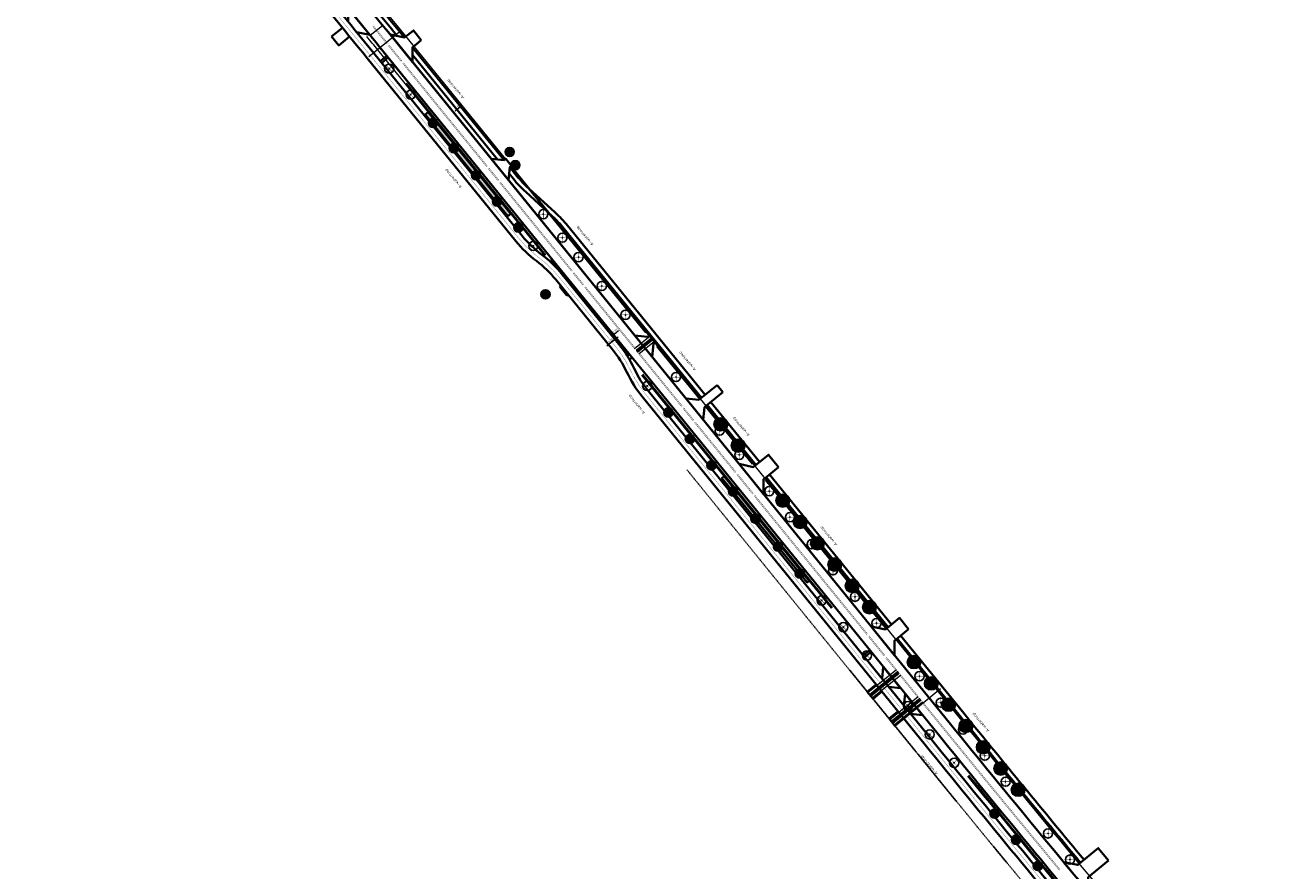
# Model space of a CAD drawing. Header units: metres. Extents: x 101623 to 104606, y 400821 to 405824.
# Tile 44 of 46: x 101723 to 102272, y 405139 to 405509. Entities that reach past the tile are written whole.
import ezdxf

# ---------------------------------------------------------------- set-up
doc = ezdxf.new("R2010")
doc.units = ezdxf.units.M
doc.header["$LTSCALE"] = 0.5
for name, pattern in [('HIDDEN', [0.375, 0.25, -0.125]), ('VH-RWSBAND-SO', [24, 10, -2, 2, -2, 2, -2, 2, -2]), ('VW-1-1_STREEP', [2, 1, -1]), ('VW-3-3_STREEP', [6, 3, -3]), ('VW-30-270_STREEP', [3, 0.3, -2.7])]:
    doc.linetypes.add(name, pattern=pattern)
doc.layers.get('Defpoints').update_dxf_attribs({"color": 4})
doc.layers.add('000___Hulplijn', color=150, linetype='Continuous', lineweight=13, plot=False)
doc.layers.add('_hulplijn voor arcering', color=1, linetype='HIDDEN', plot=False)
for name, color, linetype, lineweight in [('B-WE-GR-BOOM-A', 63, 'Continuous', 25), ('B-WE-GR-BOOM-S', 253, 'Continuous', 25), ('N-WE-BV-GELEIDECONSTRUCTIE_GELEIDERAIL-G', 210, 'BV-GELEIDERAIL', 35), ('N-WE-GR-BOOM-A', 104, 'Continuous', 25), ('N-WE-GR-BOOM-S', 90, 'Continuous', 25), ('N-WE-GR-STRUIK-G', 90, 'Continuous', 35), ('N-WE-VH-KANTOPSLUITING_TROTTOIRBAND_RWS-G', 210, 'VH-RWSBAND-SO', 35), ('N-WE-VH-KANTVERHARDING-G', 210, 'Continuous', 35), ('N-WE-VH-KANTVERHARDING-G_2', 4, 'Continuous', 35), ('N-WE-VH-KANTVERHARDING-G_3', 221, 'Continuous', 35), ('N-WE-VW-MARKERING_LANGS_STREEP_11_015-G', 7, 'VW-1-1_STREEP', 35), ('N-WE-VW-MARKERING_LANGS_STREEP_30270_010-G', 7, 'VW-30-270_STREEP', 13), ('N-WE-VW-MARKERING_LANGS_STREEP_33_015-G', 7, 'VW-3-3_STREEP', 13), ('N-WE-VW-MARKERING_LANGS_STREEP_DOORGETROKKEN_010-G', 7, 'Continuous', 13), ('N-WE-VW-MARKERING_LANGS_STREEP_DOORGETROKKEN_015-G', 7, 'Continuous', 13), ('N-WE-WH-T25', 7, 'Continuous', 25), ('V-WE-GR-BOOM_kruis-S', 10, 'Continuous', 25), ('X-XX-AL-M', 7, 'Continuous', 18), ('X-XX-AL_BINDEND-M', 10, 'Continuous', 18)]:
    doc.layers.add(name, color=color, linetype=linetype, lineweight=lineweight)
doc.layers.add('N-WE-GR-STRUIK-V', color=7, linetype='Continuous', lineweight=18, true_color=0x00a500)
doc.layers.add('V-WE-GR-BOOM-S', color=3, linetype='Continuous', lineweight=25, true_color=0x00ff00)
doc.styles.add('NLCS-ISO-M500-T18', font='NLCS-ISO.ttf', dxfattribs={"height": 0.9})
doc.styles.add('NLCS-ISO-M500-T25', font='NLCS-ISO.ttf', dxfattribs={"height": 1.25})
doc.linetypes.add('BV-GELEIDERAIL', pattern='A,10,-3,[108,NLCS.shx,S=1,R=0,X=0,Y=0],-3', length=16)
doc.dimstyles.new('NLCS-M500-T18-SCHRAP_L2_H2', dxfattribs={"dimscale": 0.5, "dimtxt": 2.5, "dimasz": 1.008, "dimexe": 2, "dimexo": 2, "dimgap": 0.7, "dimtad": 1, "dimzin": 0, "dimdsep": 46, "dimtxsty": 'NLCS-ISO-M500-T18', "dimblk": 'OBLIQUE', "dimcen": 0, "dimdle": 2, "dimclrd": 256, "dimclre": 256, "dimclrt": 256, "dimazin": 0, "dimtfac": 1, "dimtdec": 3, "dimtofl": 0, "dimtmove": 0, "dimatfit": 3, "dimldrblk": 'OBLIQUE', "dimfxl": 2, "dimfxlon": 1, "dimtfillclr": 256, "dimtolj": 1, "dimtzin": 0, "dimlwd": -1, "dimlwe": -1, "dimarcsym": 0})

# ---------------------------------------------------------------- blocks, each defined once
blk = doc.blocks.new('V-SGR-BOOM_01')
at = {"ltscale": 0.1}
h = blk.add_hatch(color=256, dxfattribs=at)
edge = h.paths.add_edge_path()
edge.add_arc((0, 0), 0.15, 0, 360)
at = {"color": 0}
blk.add_circle((0, 0), 2.5, dxfattribs=at)
at = {"ltscale": 0.1}
blk.add_circle((0, 0), 0.15, dxfattribs=at)
blk.add_circle((0, 0), 0.045)
at = {"layer": 'V-WE-GR-BOOM_kruis-S', "lineweight": -3, "const_width": 0.2, "flags": 128}
for points in [[(2.15, 2.15), (-2.15, -2.15)], [(-2.15, 2.15), (2.15, -2.15)]]:
    blk.add_lwpolyline(points, dxfattribs=at)
blk = doc.blocks.new('_Oblique')
at = {"color": 0, "linetype": 'ByBlock', "lineweight": -2}
blk.add_line((-0.5, -0.5), (0.5, 0.5), dxfattribs=at)
blk = doc.blocks.new('*D47')
at = {"layer": 'Defpoints', "color": 0, "transparency": 16777216}
for p in [(101977.6, 405369.09), (101978.41, 405368.09), (101982.08, 405369.28)]:
    blk.add_point(p, dxfattribs=at)
at = {"layer": 'X-XX-AL_BINDEND-M', "transparency": 16777216}
for p, q in [((101981.17, 405371.99), (101976.82, 405368.46)), ((101977.78, 405368.86), (101976.96, 405369.86)), ((101981.02, 405370.58), (101979.76, 405372.14))]:
    blk.add_line(p, q, dxfattribs=at)
at = {"layer": 'X-XX-AL_BINDEND-M', "transparency": 16777216, "xscale": 0.504, "yscale": 0.504, "zscale": 0.504}
for p, rotation in [((101980.39, 405371.36), 39.10582877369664), ((101977.6, 405369.09), 219.1058287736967)]:
    blk.add_blockref('_Oblique', p, dxfattribs=dict(at, rotation=rotation))
at = {"layer": 'X-XX-AL_BINDEND-M', "transparency": 16777216, "insert": (101978.49, 405370.84), "char_height": 0.9, "attachment_point": 5, "rotation": 39.1058, "style": 'NLCS-ISO-M500-T18'}
blk.add_mtext('\\A1;3.60', dxfattribs=at)
blk = doc.blocks.new('*D48')
at = {"layer": 'Defpoints', "color": 0, "transparency": 16777216}
for p in [(101910.39, 405472.93), (101912.81, 405473.13), (101912.81, 405473.13)]:
    blk.add_point(p, dxfattribs=at)
at = {"layer": 'X-XX-AL_BINDEND-M', "transparency": 16777216}
for p, q in [((101910.48, 405471.24), (101913.59, 405473.76)), ((101911.03, 405472.15), (101911.89, 405471.09)), ((101912.81, 405473.13), (101913.44, 405472.35))]:
    blk.add_line(p, q, dxfattribs=at)
at = {"layer": 'X-XX-AL_BINDEND-M', "transparency": 16777216, "xscale": 0.504, "yscale": 0.504, "zscale": 0.504}
for p, rotation in [((101911.26, 405471.87), 219.1058287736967), ((101912.81, 405473.13), 39.10582877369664)]:
    blk.add_blockref('_Oblique', p, dxfattribs=dict(at, rotation=rotation))
at = {"layer": 'X-XX-AL_BINDEND-M', "transparency": 16777216, "insert": (101911.53, 405473.12), "char_height": 0.9, "attachment_point": 5, "rotation": 39.1058, "style": 'NLCS-ISO-M500-T18'}
blk.add_mtext('\\A1;2.00', dxfattribs=at)
blk = doc.blocks.new('*D111')
at = {"layer": 'Defpoints', "color": 0, "transparency": 16777216}
for p in [(101980.97, 405371.83), (101980.97, 405371.83), (101982.08, 405369.28)]:
    blk.add_point(p, dxfattribs=at)
at = {"layer": 'X-XX-AL-M', "transparency": 16777216}
for p, q in [((101979.89, 405373.5), (101981.97, 405375.19)), ((101979.61, 405370.73), (101981.75, 405372.46)), ((101981.02, 405370.58), (101979.76, 405372.14)), ((101980.68, 405371.6), (101979.89, 405373.5)), ((101980.97, 405371.83), (101980.34, 405372.61))]:
    blk.add_line(p, q, dxfattribs=at)
at = {"layer": 'X-XX-AL-M', "transparency": 16777216, "xscale": 0.504, "yscale": 0.504, "zscale": 0.504}
for p, rotation in [((101980.39, 405371.36), 219.1058287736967), ((101980.97, 405371.83), 39.10582877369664)]:
    blk.add_blockref('_Oblique', p, dxfattribs=dict(at, rotation=rotation))
at = {"layer": 'X-XX-AL-M', "transparency": 16777216, "insert": (101980.43, 405374.97), "char_height": 0.9, "attachment_point": 5, "rotation": 39.1058, "style": 'NLCS-ISO-M500-T18'}
blk.add_mtext('\\A1;0.75', dxfattribs=at)
blk = doc.blocks.new('SGR-BOOM_SCHIETWILG-SO')
at = {"linetype": 'ByBlock', "lineweight": 18}
h = blk.add_hatch(color=0, dxfattribs=at)
h.dxf.hatch_style = 1
edge = h.paths.add_edge_path()
edge.add_arc((0, 0), 0.25, 0, 360)
at = {"layer": 'N-WE-GR-BOOM-A'}
h = blk.add_hatch(color=256, dxfattribs=at)
h.dxf.hatch_style = 1
edge = h.paths.add_edge_path()
edge.add_arc((0, 0), 2, 0, 360)
at = {"color": 0, "linetype": 'ByBlock', "lineweight": 18}
for radius in [2, 0.25]:
    blk.add_circle((0, 0), radius, dxfattribs=at)
at = {"color": 0, "linetype": 'ByBlock', "lineweight": 18, "style": 'NLCS-ISO-M500-T25'}
blk.add_text('2', height=1.25, dxfattribs=at).set_placement((-1.39, -0.6))
blk = doc.blocks.new('SGR-BOOM_ESDOORN-SO')
at = {"linetype": 'ByBlock', "lineweight": 18}
h = blk.add_hatch(color=0, dxfattribs=at)
h.dxf.hatch_style = 1
edge = h.paths.add_edge_path()
edge.add_arc((0, 0), 0.25, 0, 360)
at = {"layer": 'N-WE-GR-BOOM-A'}
h = blk.add_hatch(color=256, dxfattribs=at)
h.dxf.hatch_style = 1
edge = h.paths.add_edge_path()
edge.add_arc((0, 0), 2, 0, 360)
at = {"color": 0, "linetype": 'ByBlock', "lineweight": 18}
for radius in [2, 0.25]:
    blk.add_circle((0, 0), radius, dxfattribs=at)
at = {"color": 0, "linetype": 'ByBlock', "lineweight": 18, "style": 'NLCS-ISO-M500-T25'}
blk.add_text('6', height=1.25, dxfattribs=at).set_placement((-1.36, -0.6))
blk = doc.blocks.new('SGR-BOOM_LINDE-SO')
at = {"linetype": 'ByBlock', "lineweight": 18}
h = blk.add_hatch(color=0, dxfattribs=at)
h.dxf.hatch_style = 1
edge = h.paths.add_edge_path()
edge.add_arc((0, 0), 0.25, 0, 360)
at = {"layer": 'N-WE-GR-BOOM-A'}
h = blk.add_hatch(color=256, dxfattribs=at)
h.dxf.hatch_style = 1
edge = h.paths.add_edge_path()
edge.add_arc((0, 0), 2, 0, 360)
at = {"color": 0, "linetype": 'ByBlock', "lineweight": 18}
for radius in [2, 0.25]:
    blk.add_circle((0, 0), radius, dxfattribs=at)
at = {"color": 0, "linetype": 'ByBlock', "lineweight": 18, "style": 'NLCS-ISO-M500-T25'}
blk.add_text('5', height=1.25, dxfattribs=at).set_placement((-1.36, -0.6))
blk = doc.blocks.new('SGR-BOOM_ARC-SO')
at = {"layer": 'B-WE-GR-BOOM-A'}
h = blk.add_hatch(color=256, dxfattribs=at)
h.dxf.hatch_style = 1
edge = h.paths.add_edge_path()
edge.add_arc((0, 0), 2, 0, 360)
at = {"color": 0, "linetype": 'ByBlock', "lineweight": -2}
for radius in [2, 0.25]:
    blk.add_circle((0, 0), radius, dxfattribs=at)

msp = doc.modelspace()

# ---------------------------------------------------------------- hatches: boundary and pattern name
at = {"layer": 'N-WE-GR-STRUIK-V'}
h = msp.add_hatch(color=256, dxfattribs=at)
h.dxf.hatch_style = 1
h.paths.add_polyline_path([(101934.874, 405426.244), (101933.516, 405425.14), (101897.401, 405469.571), (101898.759, 405470.675)])
h = msp.add_hatch(color=256, dxfattribs=at)
h.dxf.hatch_style = 1
h.paths.add_polyline_path([(102065.224, 405265.882), (102064.376, 405265.193), (102027.085, 405310.796), (102028.094, 405311.617)])

# ---------------------------------------------------------------- linework, layer by layer
at = {"layer": '000___Hulplijn'}
for p, q in [((101995.702, 405372.735), (101988.931, 405367.231)), ((101996.333, 405371.959), (101989.562, 405366.455)), ((101996.648, 405371.571), (101989.877, 405366.067)), ((101996.963, 405371.183), (101990.193, 405365.679)), ((101997.594, 405370.407), (101990.824, 405364.903)), ((102090.943, 405217.04), (102103.378, 405227.148)), ((102091.574, 405216.264), (102104.009, 405226.372)), ((102091.889, 405215.876), (102104.324, 405225.984)), ((102092.204, 405215.488), (102104.639, 405225.596)), ((102092.835, 405214.712), (102105.27, 405224.82)), ((102100.492, 405205.291), (102112.928, 405215.399)), ((102101.123, 405204.515), (102113.558, 405214.623)), ((102101.439, 405204.127), (102113.874, 405214.235)), ((102101.754, 405203.739), (102114.189, 405213.847)), ((102102.385, 405202.963), (102114.82, 405213.071))]:
    msp.add_line(p, q, dxfattribs=at)
at = {"layer": '000___Hulplijn', "ltscale": 2, "flags": 128}
for points in [[(101765.364, 405655.231, 0.0393252), (101781.78, 405631.869), (101821.716, 405584.735, -0.0050953), (101886.902, 405506.188), (102130.68, 405206.282, 0.0036979), (102205.917, 405115.109), (102503.849, 404759.459)], [(101949.725, 405407.974), (101876.659, 405497.862, 0.0003734), (101871.949, 405503.649)], [(102265.811, 405023.055), (102195.798, 405106.632, -0.0029958), (102134.64, 405180.533, -0.0020864)]]:
    msp.add_lwpolyline(points, format="xyb", dxfattribs=at)
at = {"layer": '000___Hulplijn', "flags": 128}
for points in [[(101873.433, 405504.241), (101878.743, 405508.569)], [(101886.689, 405506.015), (101872.849, 405494.744)], [(101993.84, 405374.233), (101935.008, 405446.61)], [(102017.424, 405345.218), (101998.703, 405368.249)], [(102040.448, 405316.893), (102019.947, 405342.114)], [(102099.059, 405244.788), (102046.177, 405309.845)], [(102106.703, 405205.787), (102122.68, 405218.85)]]:
    msp.add_lwpolyline(points, dxfattribs=at)
at = {"layer": '000___Hulplijn', "ltscale": 2, "flags": 128}
msp.add_lwpolyline([(102074.965, 405253.897), (102006.942, 405337.582), (101992.129, 405355.806)], dxfattribs=at)
at = {"layer": '_hulplijn voor arcering', "ltscale": 2}
msp.add_lwpolyline([(102011.82, 405314.38), (102112.018, 405191.112, 0.0036979), (102187.481, 405099.665), (102471.066, 404761.141)], format="xyb", dxfattribs=at)
at = {"layer": 'N-WE-BV-GELEIDECONSTRUCTIE_GELEIDERAIL-G', "ltscale": 2, "flags": 128}
for points in [[(101950.035, 405408.226), (101889.15, 405483.13)], [(102075.276, 405254.15), (102007.253, 405337.835), (101992.44, 405356.058)]]:
    msp.add_lwpolyline(points, dxfattribs=at)
msp.add_lwpolyline([(102265.747, 405023.755), (102196.105, 405106.889, -0.0029959), (102134.95, 405180.787)], format="xyb", dxfattribs=at)
at = {"layer": 'N-WE-GR-STRUIK-G', "ltscale": 2, "flags": 128}
msp.add_lwpolyline([(101934.874, 405426.244), (101933.516, 405425.14), (101897.401, 405469.571), (101898.759, 405470.675)], close=True, dxfattribs=at)
at = {"layer": 'N-WE-GR-STRUIK-G', "flags": 128}
msp.add_lwpolyline([(102065.224, 405265.882), (102064.376, 405265.193), (102027.085, 405310.796), (102028.094, 405311.617)], close=True, dxfattribs=at)
at = {"layer": 'N-WE-VH-KANTOPSLUITING_TROTTOIRBAND_RWS-G', "flags": 128}
for points in [[(101951.63, 405405.709), (101951.78, 405405.877, -0.0339914), (101956.715, 405400.82), (101956.958, 405401.018), (101952.444, 405406.571)], [(101986.514, 405364.656), (101966.703, 405389.029), (101966.47, 405388.84), (101982.256, 405369.419, -0.0307548), (101985.976, 405364.219)]]:
    msp.add_lwpolyline(points, format="xyb", dxfattribs=at)
at = {"layer": 'N-WE-VH-KANTVERHARDING-G', "ltscale": 2}
for p, q in [((101957.275, 405400.985), (101956.685, 405400.506)), ((101956.206, 405394.358), (101956.555, 405394.973)), ((101959.356, 405390.49), (101956.206, 405394.358)), ((101959.356, 405390.49), (101959.864, 405390.903)), ((101966.736, 405389.346), (101966.162, 405388.879)), ((101986.689, 405364.798), (101985.8, 405364.076)), ((101987.824, 405363.401), (101986.737, 405362.518)), ((102017.036, 405344.902), (102011.41, 405345.483)), ((102019.559, 405341.798), (102018.979, 405336.172))]:
    msp.add_line(p, q, dxfattribs=at)
at = {"layer": 'N-WE-VH-KANTVERHARDING-G', "ltscale": 2, "flags": 128}
for points in [[(101761.275, 405652.814, 0.039363), (101778.138, 405628.819), (101818.092, 405581.664, -0.0050953), (101883.216, 405503.192), (102126.994, 405203.286, 0.0036979), (102202.276, 405112.058), (102500.208, 404756.408)], [(101812.751, 405577.139, -0.0050953), (101877.784, 405498.777)], [(102478.484, 404771.44), (102196.91, 405107.563, -0.0036979), (102121.562, 405198.871), (102008.068, 405338.497), (101956.976, 405401.352)]]:
    msp.add_lwpolyline(points, format="xyb", dxfattribs=at)
for points in [[(101867.419, 405505.641), (101873.21, 405504.401), (101863.719, 405516.016), (101863.78, 405510.09)], [(101861.228, 405507.524), (101856.497, 405503.658)], [(101856.497, 405503.658), (101859.661, 405499.787), (101864.394, 405503.654)], [(101895.715, 405502.084), (101892.246, 405506.352), (101888.366, 405503.198), (101882.109, 405504.555), (101891.885, 405492.527), (101891.835, 405498.93), (101895.715, 405502.084)], [(101884.352, 405504.093), (101884.343, 405504.105)], [(101956.976, 405401.352), (101877.784, 405498.777)], [(101935.16, 405447.215), (101932.637, 405450.319), (101931.861, 405449.689), (101926.234, 405450.27), (101933.803, 405440.958), (101934.384, 405446.585), (101935.16, 405447.215)], [(101997.909, 405370.019), (101995.386, 405373.123), (101994.61, 405372.492), (101988.983, 405373.073), (101996.553, 405363.761), (101997.133, 405369.388), (101997.909, 405370.019)], [(102017.036, 405344.902), (102024.996, 405351.373)], [(102019.559, 405341.798), (102027.519, 405348.269)], [(102024.996, 405351.373), (102027.519, 405348.269)], [(102051.849, 405315.551), (102047.433, 405320.983), (102040.838, 405315.621), (102034.58, 405316.978), (102045.303, 405303.786), (102045.253, 405310.189), (102051.849, 405315.551)], [(102108.724, 405244.788), (102104.75, 405249.677), (102098.542, 405244.631), (102092.284, 405245.988), (102102.566, 405233.339), (102102.516, 405239.742), (102108.724, 405244.788)], [(102100.013, 405219.515), (102105.218, 405218.978), (102097.649, 405228.29), (102097.112, 405223.085)], [(102094.507, 405220.582), (102090.627, 405217.428)], [(102090.627, 405217.428), (102093.15, 405214.324), (102097.03, 405217.478)], [(102109.563, 405207.767), (102114.768, 405207.23), (102107.199, 405216.542), (102106.661, 405211.337)], [(102104.057, 405208.833), (102100.177, 405205.679)], [(102100.177, 405205.679), (102102.7, 405202.575), (102106.58, 405205.729)], [(102196.057, 405143.728), (102191.583, 405149.111), (102182.723, 405141.748), (102176.451, 405143.037), (102187.317, 405129.963), (102187.198, 405136.365), (102196.057, 405143.728)]]:
    msp.add_lwpolyline(points, dxfattribs=at)
at = {"layer": 'N-WE-VH-KANTVERHARDING-G_2', "ltscale": 2}
msp.add_line((102115.898, 405194.266), (101992.206, 405346.437), dxfattribs=at)
for points in [[(101937.004, 405414.349), (101872.12, 405494.173, 0.0050953), (101807.181, 405572.42), (101742.465, 405648.802, -0.0671727), (101733.303, 405663.135, 0.06568), (101725.113, 405676.032), (101722.561, 405679.081)], [(101939.798, 405416.62), (101874.913, 405496.443, 0.0050953), (101809.928, 405574.747), (101745.212, 405651.129, -0.0671727), (101736.568, 405664.651, 0.06568), (101727.873, 405678.343), (101725.321, 405681.392)], [(101937.004, 405414.349, 0.0609504), (101946.067, 405405.622, -0.0609504), (101954.501, 405397.501), (101979.288, 405367.007, -0.0609504), (101985.514, 405357.092, 0.0609504), (101992.206, 405346.437, 0.0609504)], [(101939.798, 405416.62, 0.0609504), (101948.231, 405408.499, -0.0609504), (101957.294, 405399.771), (101982.081, 405369.277, -0.0609504), (101988.773, 405358.622, 0.0609504), (101995, 405348.708, 0.0609504)], [(101995, 405348.708), (102118.691, 405196.537, 0.0036979), (102194.073, 405105.187), (102477.659, 404766.663), (102491.737, 404749.312)], [(102015.7, 405317.534), (102115.898, 405194.266, 0.0036979), (102191.314, 405102.875), (102474.899, 404764.351)]]:
    msp.add_lwpolyline(points, format="xyb", dxfattribs=at)
at = {"layer": 'N-WE-VH-KANTVERHARDING-G_3', "ltscale": 2}
for p, q in [((101931.861, 405449.689), (101891.835, 405498.93)), ((101877.78, 405492.917), (101880.651, 405495.251)), ((101878.41, 405492.141), (101881.284, 405494.477)), ((101929.048, 405449.979), (101891.86, 405495.729)), ((101937.51, 405442.739), (101934.384, 405446.585)), ((101935.958, 405441.478), (101934.094, 405443.771)), ((101941.333, 405435.798), (101952.912, 405425.272)), ((101942.678, 405437.278), (101954.258, 405426.752)), ((101958.081, 405419.811), (102018.2, 405345.849)), ((101959.633, 405421.072), (102019.752, 405347.11)), ((102020.723, 405342.745), (102042.002, 405316.567)), ((102022.275, 405344.006), (102043.554, 405317.829)), ((102046.417, 405311.135), (102099.706, 405245.577)), ((102047.969, 405312.397), (102101.258, 405246.838)), ((102103.68, 405240.688), (102131.262, 405206.755)), ((102105.232, 405241.95), (102132.814, 405208.017)), ((102088.813, 405233.294), (102091.684, 405235.628)), ((102089.444, 405232.518), (102092.315, 405234.852))]:
    msp.add_line(p, q, dxfattribs=at)
at = {"layer": 'N-WE-VH-KANTVERHARDING-G_3', "ltscale": 2, "flags": 128}
for points in [[(101851.599, 405547.957, -0.0027299), (101886.32, 405505.715), (101888.366, 405503.198)], [(101851.339, 405545.141, -0.00263), (101884.768, 405504.454), (101885.237, 405503.877)]]:
    msp.add_lwpolyline(points, format="xyb", dxfattribs=at)
at = {"layer": 'N-WE-VH-KANTVERHARDING-G_3', "ltscale": 2}
for centre, radius, start, end in [((101976.309, 405474.277), 52, 219.10583, 227.73039), ((101976.309, 405474.277), 50, 219.10583, 227.73039), ((101919.281, 405388.273), 50, 39.10583, 47.73039), ((101919.281, 405388.273), 52, 39.10583, 47.73039), ((108332.136, 410247.116), 7991, 219.1058288, 219.7001438), ((108332.136, 410247.116), 7989, 219.1058288, 219.7001364)]:
    msp.add_arc(centre, radius, start, end, dxfattribs=at)
at = {"layer": 'N-WE-VW-MARKERING_LANGS_STREEP_11_015-G', "ltscale": 2, "const_width": 0.15, "flags": 128}
for points in [[(101886.945, 405492.7), (101881.268, 405499.683)], [(101887.294, 405492.983), (101881.617, 405499.967)], [(101929.336, 405440.548), (101924.921, 405445.98)], [(101929.685, 405440.832), (101925.27, 405446.264)], [(101961.996, 405400.369), (101966.411, 405394.937)], [(101962.345, 405400.652), (101966.76, 405395.221)], [(102010.096, 405341.194), (102014.511, 405335.762)], [(102010.445, 405341.478), (102014.86, 405336.046)], [(102033.582, 405312.301), (102040.52, 405303.765)], [(102033.931, 405312.584), (102040.869, 405304.049)], [(102091.065, 405241.582), (102098.004, 405233.046)], [(102091.414, 405241.866), (102098.353, 405233.33)]]:
    msp.add_lwpolyline(points, dxfattribs=at)
at = {"layer": 'N-WE-VW-MARKERING_LANGS_STREEP_30270_010-G', "ltscale": 2, "const_width": 0.1, "flags": 128}
msp.add_lwpolyline([(101731.414, 405670.399, -0.0307493), (101734.935, 405663.893, 0.0671727), (101743.839, 405649.965), (101808.555, 405573.584, -0.0050953), (101873.516, 405495.308), (101938.401, 405415.484, 0.0609504), (101947.149, 405407.06, -0.0609504), (101955.898, 405398.636), (101980.685, 405368.142, -0.0609504), (101987.144, 405357.857, 0.0609504), (101993.603, 405347.572), (102117.294, 405195.401, 0.0036979), (102192.693, 405104.031), (102476.305, 404765.476)], format="xyb", dxfattribs=at)
at = {"layer": 'N-WE-VW-MARKERING_LANGS_STREEP_33_015-G', "ltscale": 2, "const_width": 0.15, "flags": 128}
for points in [[(101769.233, 405639.836, 0.0189679), (101777.851, 405628.579), (101817.805, 405581.422, -0.0050953), (101882.925, 405502.956), (102126.703, 405203.049, 0.0036979), (102201.988, 405111.817), (102499.92, 404756.167, -0.0158782), (102587.304, 404644.819)], [(101763.944, 405635.355, 0.0044403), (101765.4, 405633.606), (101813.037, 405577.381, -0.0050953), (101878.075, 405499.014), (102121.853, 405199.107, 0.0036979), (102197.197, 405107.804), (102495.129, 404752.154, -0.0147907), (102575.593, 404650.118), (102578.619, 404646.038, -0.0228337), (102590.706, 404628.083, 0.0228337), (102603.088, 404609.689), (102606.45, 404605.156)]]:
    msp.add_lwpolyline(points, format="xyb", dxfattribs=at)
at = {"layer": 'N-WE-VW-MARKERING_LANGS_STREEP_DOORGETROKKEN_010-G', "ltscale": 2, "const_width": 0.1, "flags": 128}
for points in [[(101874.797, 405496.349, 0.0050953), (101809.813, 405574.65)], [(101872.236, 405494.267, 0.0050953), (101807.296, 405572.517)], [(101937.12, 405414.444, 0.0609504), (101946.157, 405405.741, -0.0609504), (101954.617, 405397.595), (101979.404, 405367.101, -0.0609504), (101985.65, 405357.156, 0.0609504), (101992.323, 405346.531, 0.0609504)], [(101939.681, 405416.525, 0.0609504), (101948.141, 405408.379, -0.0609504), (101957.178, 405399.677), (101981.965, 405369.183, -0.0609504), (101988.637, 405358.558, 0.0609504), (101994.883, 405348.613, 0.0609504)], [(102116.014, 405194.361, 0.0036979), (102191.429, 405102.972)], [(102118.575, 405196.442, 0.0036979), (102193.958, 405105.091)]]:
    msp.add_lwpolyline(points, format="xyb", dxfattribs=at)
for points in [[(101874.797, 405496.349), (101939.681, 405416.525)], [(101937.12, 405414.444), (101872.236, 405494.267)], [(102118.575, 405196.442), (101994.883, 405348.613)], [(102116.014, 405194.361), (101992.323, 405346.531)], [(102015.816, 405317.629), (102116.014, 405194.361)], [(102018.377, 405319.71), (102118.575, 405196.442)], [(102092.149, 405235.056), (102092.149, 405235.056)]]:
    msp.add_lwpolyline(points, dxfattribs=at)
msp.add_lwpolyline([(101985.108, 405363.651), (101985.108, 405363.651)], close=True, dxfattribs=at)
at = {"layer": 'N-WE-VW-MARKERING_LANGS_STREEP_DOORGETROKKEN_015-G', "ltscale": 2, "const_width": 0.15, "flags": 128}
for points in [[(101880.638, 405500.46, 0.0004869), (101874.48, 405508.022, 0.000387)], [(101880.987, 405500.744, 0.0004869), (101874.829, 405508.306, 0.000387)], [(102174.556, 405139.493, -0.0024768), (102124.104, 405200.936), (102114.471, 405212.787)], [(102174.901, 405139.782, -0.0024768), (102124.453, 405201.22), (102114.82, 405213.071)]]:
    msp.add_lwpolyline(points, format="xyb", dxfattribs=at)
for points in [[(101924.29, 405446.756), (101887.576, 405491.924)], [(101924.639, 405447.04), (101887.925, 405492.207)], [(101961.365, 405401.145), (101929.967, 405439.772)], [(101961.714, 405401.428), (101930.316, 405440.056)], [(101986.408, 405370.335), (101967.042, 405394.161)], [(101986.758, 405370.619), (101967.391, 405394.445)], [(101986.408, 405370.335), (101988.931, 405367.231)], [(101986.758, 405370.619), (101989.281, 405367.515)], [(101989.562, 405366.455), (101990.193, 405365.679)], [(101989.911, 405366.739), (101990.542, 405365.963)], [(101990.824, 405364.903), (101993.347, 405361.799)], [(101991.173, 405365.187), (101993.696, 405362.083)], [(102009.465, 405341.97), (101993.347, 405361.799)], [(102009.814, 405342.254), (101993.696, 405362.083)], [(102032.951, 405313.077), (102015.142, 405334.986)], [(102033.3, 405313.36), (102015.491, 405335.27)], [(102090.435, 405242.358), (102041.151, 405302.989)], [(102090.784, 405242.642), (102041.5, 405303.273)], [(102103.029, 405226.864), (102098.634, 405232.27)], [(102103.378, 405227.148), (102098.984, 405232.554)], [(102104.29, 405225.312), (102103.659, 405226.088)], [(102104.639, 405225.596), (102104.009, 405226.372)], [(102112.578, 405215.115), (102104.921, 405224.536)], [(102112.928, 405215.399), (102105.27, 405224.82)], [(102113.84, 405213.563), (102113.209, 405214.339)], [(102114.189, 405213.847), (102113.558, 405214.623)]]:
    msp.add_lwpolyline(points, dxfattribs=at)

# ---------------------------------------------------------------- block references
at = {"layer": 'B-WE-GR-BOOM-S'}
for p in [(101900.85, 405465.931), (101909.917, 405454.921), (101934.354, 405453.261), (101936.817, 405447.463), (101919.591, 405443.064), (101928.808, 405431.62), (101938.123, 405420.242), (101950.011, 405391.031), (102003.713, 405339.448), (102013.115, 405327.857), (102022.545, 405316.31), (102032.024, 405304.91), (102041.764, 405293.007), (102051.6, 405280.817), (102061.164, 405269.025), (102146.274, 405164.206), (102155.686, 405152.752), (102165.172, 405141.31)]:
    msp.add_blockref('SGR-BOOM_ARC-SO', p, dxfattribs=at)
at = {"layer": 'N-WE-GR-BOOM-S', "xscale": 1.5, "yscale": 1.5, "zscale": 1.5, "rotation": 135}
for name, p in [('SGR-BOOM_LINDE-SO', (102026.62, 405334.302)), ('SGR-BOOM_ESDOORN-SO', (102034.203, 405324.972)), ('SGR-BOOM_SCHIETWILG-SO', (102053.715, 405300.968)), ('SGR-BOOM_LINDE-SO', (102061.298, 405291.638)), ('SGR-BOOM_ESDOORN-SO', (102068.868, 405282.327)), ('SGR-BOOM_SCHIETWILG-SO', (102076.437, 405273.015)), ('SGR-BOOM_LINDE-SO', (102084.006, 405263.703)), ('SGR-BOOM_ESDOORN-SO', (102091.575, 405254.391)), ('SGR-BOOM_ESDOORN-SO', (102111.062, 405230.417)), ('SGR-BOOM_SCHIETWILG-SO', (102118.631, 405221.105)), ('SGR-BOOM_LINDE-SO', (102126.161, 405211.761)), ('SGR-BOOM_ESDOORN-SO', (102133.757, 405202.471)), ('SGR-BOOM_SCHIETWILG-SO', (102141.352, 405193.181)), ('SGR-BOOM_LINDE-SO', (102148.948, 405183.891)), ('SGR-BOOM_ESDOORN-SO', (102156.558, 405174.612))]:
    msp.add_blockref(name, p, dxfattribs=at)
at = {"layer": 'V-WE-GR-BOOM-S', "xscale": 0.8, "yscale": 0.8, "zscale": 0.8}
for p, rotation in [((101881.679, 405489.644), 0.2169203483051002), ((101891.053, 405478.303), 0.2169203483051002), ((101949.043, 405426.061), 45), ((101944.67, 405412.187), 0.2169203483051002), ((101957.404, 405415.818), 45), ((101964.438, 405407.295), 45), ((101974.608, 405394.686), 45), ((101984.968, 405382.079), 45), ((101994.459, 405351.049), 0.2169203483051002), ((102007.077, 405354.926), 45), ((102026.154, 405331.481), 45), ((102034.7, 405320.93), 45), ((102047.788, 405305.052), 45), ((102056.831, 405293.723), 45), ((102066.336, 405281.931), 45), ((102075.66, 405270.462), 45), ((102085.278, 405258.926), 45), ((102070.683, 405257.317), 0.2169203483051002), ((102094.678, 405247.386), 45), ((102080.172, 405245.651), 0.2169203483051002), ((102090.512, 405233.268), 0.2169203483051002), ((102113.447, 405224.222), 45), ((102108.462, 405211.127), 0.2169203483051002), ((102122.784, 405212.677), 45), ((102117.872, 405198.786), 0.2169203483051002), ((102132.503, 405200.926), 45), ((102128.607, 405186.395), 0.2169203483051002), ((102142.004, 405189.488), 45), ((102151.091, 405178.153), 45), ((102169.669, 405155.535), 45), ((102179.251, 405144.122), 45)]:
    msp.add_blockref('V-SGR-BOOM_01', p, dxfattribs=dict(at, rotation=rotation))

# ---------------------------------------------------------------- texts
at = {"layer": 'N-WE-WH-T25', "char_height": 1.25, "width": 36.21263, "attachment_point": 1, "style": 'NLCS-ISO-M500-T25'}
for insert, rotation in [((101913.61, 405476.329), 130.69907), ((101912.559, 405437.198), 129.82041), ((101970.157, 405412.131), 130.69907), ((102014.877, 405357.479), 130.69907), ((101992.706, 405338.501), 129.82041), ((102038.384, 405328.807), 130.69907), ((102076.707, 405281.025), 130.69907), ((102143.141, 405199.634), 130.69907), ((102120.573, 405180.971), 130.69907)]:
    msp.add_mtext('A-waterloop', dxfattribs=dict(at, insert=insert, rotation=rotation))

# ---------------------------------------------------------------- dimensions: what is measured, and where the dimension line sits
at = {"layer": 'X-XX-AL-M'}
dim = msp.add_linear_dim(base=(101980.971, 405371.832), p1=(101982.081, 405369.277), p2=(101980.971, 405371.832), angle=219.10583, dimstyle='NLCS-M500-T18-SCHRAP_L2_H2', override={"dimtmove": 1}, dxfattribs=at)
dim.commit()
dim.dimension.update_dxf_attribs({"geometry": '*D111', "text_midpoint": (101979.661, 405374.344)})
at = {"layer": 'X-XX-AL_BINDEND-M'}
dim = msp.add_linear_dim(base=(101912.809, 405473.127), p1=(101910.395, 405472.927), p2=(101912.809, 405473.127), angle=39.10583, dimstyle='NLCS-M500-T18-SCHRAP_L2_H2', override={"dimtmove": 1}, dxfattribs=at)
dim.commit()
dim.dimension.update_dxf_attribs({"geometry": '*D48', "text_midpoint": (101912.033, 405472.497), "dimtype": 160})
dim = msp.add_linear_dim(base=(101977.596, 405369.088), p1=(101982.081, 405369.277), p2=(101978.41, 405368.087), angle=219.10583, dimstyle='NLCS-M500-T18-SCHRAP_L2_H2', override={"dimtmove": 1}, dxfattribs=at)
dim.commit()
dim.dimension.update_dxf_attribs({"geometry": '*D47', "text_midpoint": (101978.488, 405370.845)})

doc.saveas('drawing.dxf')
